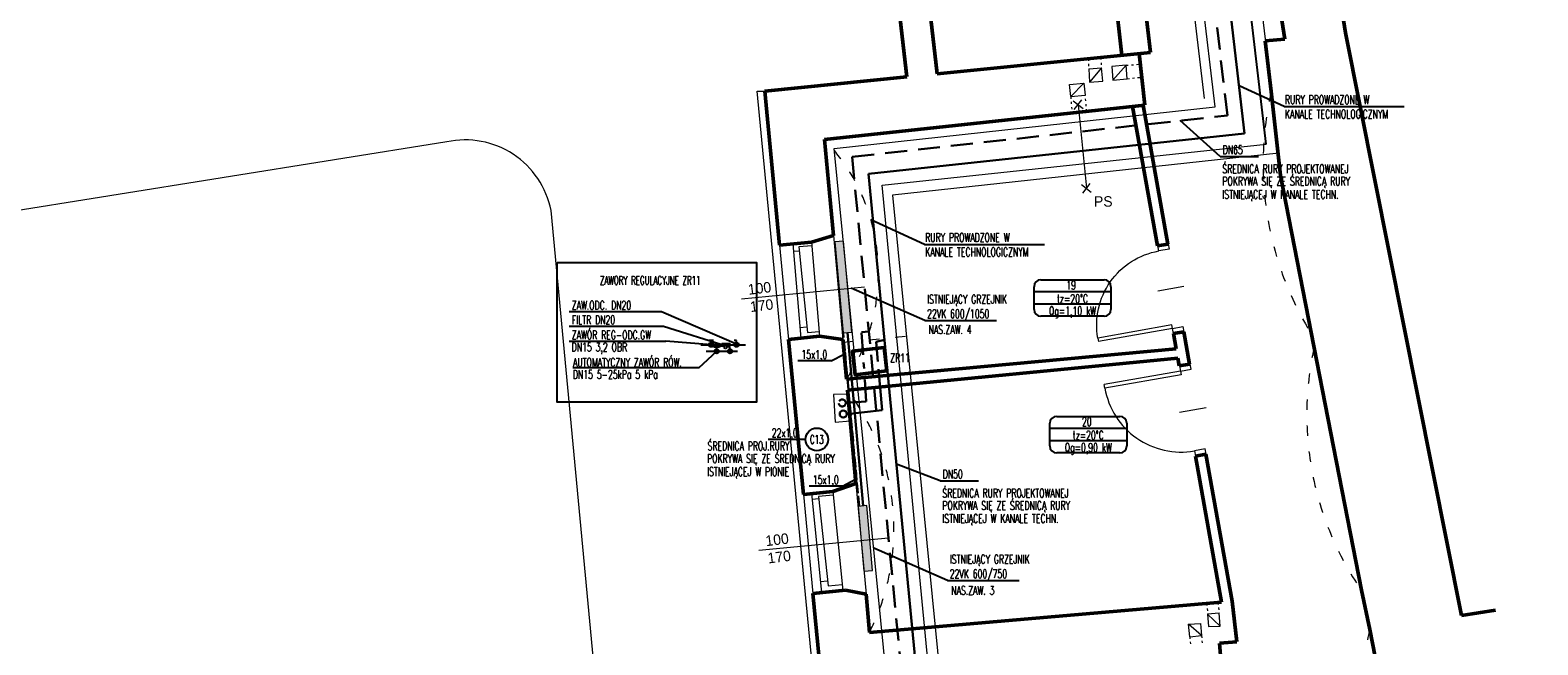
# Model space of a CAD drawing. Header units: millimetres. Extents: x -127811 to -59050, y -244477 to -114521.
# Tile 14 of 30: x -62558 to -60824, y -126873 to -126166. Entities that reach past the tile are written whole.
import ezdxf
from ezdxf.enums import TextEntityAlignment as Align

# ---------------------------------------------------------------- set-up
doc = ezdxf.new("R2010")
doc.units = ezdxf.units.MM
doc.header["$MEASUREMENT"] = 0
for name, pattern in [('ACAD_ISO02W100', [15, 12, -3]), ('KRESKOWA', [19.05, 12.7, -6.35]), ('XREF$0$ACAD_ISO03W100', [30, 12, -18])]:
    doc.linetypes.add(name, pattern=pattern)
for name, color, linetype, lineweight in [('grzejniki', 142, 'Continuous', 0), ('XREF$0$arch C', 8, 'Continuous', 13), ('XREF$0$arch drzwi', 8, 'Continuous', 13), ('XREF$0$arch kanaly co', 8, 'Continuous', 13), ('XREF$0$arch N', 8, 'XREF$0$ACAD_ISO03W100', 13), ('XREF$0$arch P', 8, 'Continuous', 50), ('XREF$0$opis', 8, 'Continuous', 0)]:
    doc.layers.add(name, color=color, linetype=linetype, lineweight=lineweight)
for name, color, linetype in [('TM_co ewen. zasilanie', 172, 'Continuous'), ('TM_co ewent powrot', 172, 'ACAD_ISO02W100'), ('TM_co istn powrot', 84, 'ACAD_ISO02W100'), ('TM_co istn zasilanie', 84, 'Continuous'), ('TM_co odbiorniki', 7, 'Continuous'), ('TM_co odnosniki', 1, 'Continuous'), ('TM_co opis', 2, 'Continuous'), ('TM_co powrot', 240, 'ACAD_ISO02W100'), ('TM_co urzadzenia', 7, 'Continuous'), ('TM_co zasilanie', 240, 'Continuous'), ('TM_odnosniki', 1, 'Continuous'), ('TM_opis', 2, 'Continuous'), ('XREF', 8, 'Continuous')]:
    doc.layers.add(name, color=color, linetype=linetype)
doc.styles.add('TM', font='romans.shx', dxfattribs={"width": 0.65})
doc.styles.add('XREF$0$Standard', font='txt')

# ---------------------------------------------------------------- blocks, each defined once
blk = doc.blocks.new('XREF$0$A$C5C5B553C')
at = {"layer": 'XREF$0$arch drzwi', "color": 0}
for p, q in [((0, 0), (0, -12)), ((6, 0), (0, 0)), ((6, -12), (6, 0)), ((51, 9), (51, -21)), ((96, 0), (96, -12)), ((102, 0), (96, 0)), ((102, -12), (102, 0)), ((0, -12), (6, -12)), ((6, -12), (6, -97.9)), ((6, -12), (10, -12)), ((10, -12), (10, -98)), ((96, -12), (102, -12)), ((10, -98), (6, -98))]:
    blk.add_line(p, q, dxfattribs=at)
blk.add_arc((10, -12), 86, 270, 0.0003, dxfattribs=at)
blk = doc.blocks.new('XREF')
at = {"layer": 'XREF$0$arch C'}
for p, q in [((-61297.6, -126206.1), (-61314.1, -126207.5)), ((-61297.6, -126206.1), (-61312.9, -126223.2)), ((-61296.3, -126221.5), (-61297.6, -126206.1)), ((-61340.6, -126210.3), (-61325.9, -126208.9)), ((-61340.6, -126210.3), (-61339.7, -126225.3)), ((-61325.9, -126208.9), (-61339.7, -126225.3)), ((-61324.3, -126224.3), (-61325.9, -126208.9)), ((-61314.1, -126207.5), (-61312.9, -126223.2)), ((-61312.9, -126223.2), (-61296.3, -126221.5)), ((-61603.2, -127473.6), (-61721.8, -126235.9)), ((-61721.8, -126235.9), (-61713.2, -126236)), ((-61362.6, -126228.1), (-61346.3, -126226.7)), ((-61361.4, -126242.1), (-61362.6, -126228.1)), ((-61361.4, -126242.1), (-61346.3, -126226.7)), ((-61361.4, -126242.1), (-61344.9, -126240.3)), ((-61346.3, -126226.7), (-61344.9, -126240.3)), ((-61339.7, -126225.3), (-61324.3, -126224.3)), ((-62078.8, -126294.2), (-62995.6, -126440.6)), ((-61870.8, -127303.9), (-61959, -126372.9)), ((-61696.3, -126413), (-61685.9, -126521.5)), ((-61680.8, -126411.5), (-61671.9, -126519.9)), ((-61658.9, -126413.6), (-61674, -126414.7)), ((-61659.3, -126409.3), (-61650.1, -126517.5)), ((-61634.3, -126401.7), (-61623.4, -126521.3)), ((-61680.1, -126420), (-61673.5, -126419.4)), ((-61674, -126414.7), (-61664.2, -126513.4)), ((-61740.1, -126474.6), (-61598.4, -126461)), ((-61672.9, -126507.7), (-61664.8, -126506.9)), ((-61664.2, -126513.4), (-61650.6, -126512.3)), ((-61617.7, -126584.1), (-61634.2, -126584.8)), ((-61634.2, -126584.8), (-61632.2, -126616.6)), ((-61632.2, -126616.6), (-61614.9, -126615.1)), ((-61608.3, -126686.9), (-61596.7, -126814.4)), ((-61668.8, -126699.7), (-61657.9, -126813.4)), ((-61659.3, -126698.7), (-61647.9, -126812.5)), ((-61651.1, -126704.6), (-61658.6, -126705.4)), ((-61634.5, -126700.3), (-61651.4, -126701.8)), ((-61651.4, -126701.8), (-61640.3, -126804.8)), ((-61634.9, -126696.4), (-61623.5, -126810)), ((-61719.9, -126763.7), (-61570.8, -126749.5)), ((-61649.2, -126799.9), (-61641, -126799)), ((-61640.3, -126804.8), (-61624.2, -126803.1)), ((-61225.9, -126848.9), (-61212.2, -126847.9)), ((-61212.2, -126847.9), (-61210.9, -126862)), ((-61190.7, -126836.2), (-61203.9, -126837.1)), ((-61203.9, -126837.1), (-61202.9, -126851.6)), ((-61203.9, -126837.1), (-61189.4, -126851.2)), ((-61189.4, -126851.2), (-61190.7, -126836.2)), ((-61224.5, -126863.2), (-61225.9, -126848.9)), ((-61210.9, -126862), (-61225.9, -126848.9)), ((-61224.5, -126863.2), (-61210.9, -126862)), ((-61202.9, -126851.6), (-61189.4, -126851.2))]:
    blk.add_line(p, q, dxfattribs=at)
blk.add_arc((-62057.6, -126392.4), 100.5, 11.1814, 102.172, dxfattribs=at)
at = {"layer": 'XREF$0$arch kanaly co'}
for p, q in [((-61243.8, -125287.3), (-61122.2, -126307.2)), ((-61136.4, -126296.6), (-61253.2, -125301.2)), ((-61195.3, -126253.7), (-61293.8, -125423.1)), ((-61302.6, -125437.3), (-61208, -126244.4)), ((-61633.3, -126301.6), (-61195.3, -126253.7)), ((-61358.4, -126247), (-61347.2, -126255.7)), ((-61357.2, -126257), (-61348.4, -126245.8)), ((-61352.8, -126251.4), (-61343.3, -126347.5)), ((-61510.7, -127544.9), (-61633.3, -126301.6)), ((-61578.2, -126343.8), (-61136.4, -126296.6)), ((-61122.2, -126307.2), (-61566.2, -126355.6)), ((-61439.3, -127787.2), (-61578.2, -126343.8)), ((-61348.8, -126343.2), (-61337.7, -126351.9)), ((-61347.6, -126353.1), (-61338.9, -126342)), ((-61566.2, -126355.6), (-61426.7, -127774.6))]:
    blk.add_line(p, q, dxfattribs=at)
at = {"layer": 'XREF$0$arch N', "linetype": 'XREF$0$ACAD_ISO03W100', "ltscale": 0.2}
for p, q in [((-61341.2, -126198.6), (-61340.6, -126210.3)), ((-61327.1, -126197.2), (-61325.9, -126208.9)), ((-61297.6, -126206.1), (-61281.3, -126204.7)), ((-61296.3, -126221.5), (-61279.7, -126219.7)), ((-61342.8, -126259), (-61344.9, -126240.3)), ((-61361.4, -126242.1), (-61359.7, -126260.8)), ((-61204.8, -126824.9), (-61203.9, -126837.1)), ((-61191.8, -126823.8), (-61190.9, -126836.2)), ((-61224.5, -126863.2), (-61223.4, -126873.8)), ((-61210.9, -126862), (-61210, -126872.6))]:
    blk.add_line(p, q, dxfattribs=at)
at = {"layer": 'XREF$0$arch N', "linetype": 'XREF$0$ACAD_ISO03W100'}
blk.add_line((-61623.1, -126524.6), (-61550.3, -126517.5), dxfattribs=at)
for centre, radius, start, end in [((-60767, -126319.4), 373.1, 167.1012, 211.6869), ((-61803.9, -126445), 221.4, 326.5133, 43.9027), ((-60734.2, -126607.8), 355.7, 167.5176, 214.5905), ((-61829.6, -126739.3), 265, 333.3458, 37.0703), ((-60702.6, -126938.1), 325.4, 165.2246, 216.7991)]:
    blk.add_arc(centre, radius, start, end, dxfattribs=at)
at = {"layer": 'XREF$0$arch P'}
for p, q in [((-61115.1, -126175.9), (-61162.6, -125869.4)), ((-61298.1, -125951.4), (-61269.5, -126191.4)), ((-61577.3, -125983.5), (-61549.7, -126219.5)), ((-61045.5, -126168.9), (-61074.1, -125984.4)), ((-61302.5, -126194.7), (-61324.2, -126004.1)), ((-61515.1, -126216), (-61536.7, -126028.3)), ((-60911.9, -126838.9), (-61045.5, -126168.9)), ((-61137.6, -126178.1), (-61115.1, -126175.9)), ((-61130.7, -126236.1), (-61137.6, -126178.1)), ((-61515.1, -126216), (-61269.5, -126191.4)), ((-61282.6, -126192.7), (-61276.3, -126251.8)), ((-61713.2, -126236), (-61549.7, -126219.5)), ((-61696.3, -126413), (-61713.2, -126236)), ((-61130.7, -126236.1), (-61120.1, -126332.9)), ((-61276.3, -126251.8), (-61644.4, -126291.5)), ((-61290.3, -126253.3), (-61261.4, -126413.7)), ((-61249.5, -126411.6), (-61278.1, -126252)), ((-61644.4, -126291.5), (-61634.3, -126401.7)), ((-61027, -126809.7), (-61120.1, -126332.9)), ((-61696.3, -126413), (-61659.3, -126409.3)), ((-61659.3, -126409.3), (-61634.3, -126401.7)), ((-61261.4, -126413.7), (-61249.5, -126411.6)), ((-61685.9, -126521.5), (-61650.1, -126517.5)), ((-61650.1, -126517.5), (-61623.4, -126521.3)), ((-61243.3, -126514.6), (-61231.4, -126512.5)), ((-61243.3, -126514.6), (-61240.1, -126532.3)), ((-61224.7, -126549.6), (-61231.4, -126512.5)), ((-61668.8, -126699.7), (-61685.9, -126521.5)), ((-61623.4, -126521.3), (-61619.2, -126567.2)), ((-61619.2, -126567.2), (-61240.1, -126532.3)), ((-61238.2, -126542.9), (-61618.1, -126579.5)), ((-61238.2, -126542.9), (-61236.6, -126551.8)), ((-61236.6, -126551.8), (-61224.7, -126549.6)), ((-61618.1, -126579.5), (-61608.3, -126686.9)), ((-61218, -126655.6), (-61206, -126653.4)), ((-61218, -126655.6), (-61187.8, -126823.5)), ((-61175.7, -126822.4), (-61206, -126653.4)), ((-61634.9, -126696.4), (-61608.3, -126686.9)), ((-61668.8, -126699.7), (-61634.9, -126696.4)), ((-61657.9, -126813.4), (-61620.2, -126809.7)), ((-61620.2, -126809.7), (-61596.7, -126814.4)), ((-61027, -126809.7), (-61017.3, -126855.1)), ((-61640.7, -126992.1), (-61657.9, -126813.4)), ((-61596.7, -126814.4), (-61592.7, -126858.2)), ((-61592.7, -126858.2), (-61187.8, -126823.5)), ((-61175.7, -126822.4), (-61170.5, -126869)), ((-60872.8, -126832.8), (-60911.9, -126838.9)), ((-60824.1, -127847.6), (-61017.3, -126855.1)), ((-61170.5, -126869), (-61190.4, -126870.8)), ((-61182.3, -126960.1), (-61190.4, -126870.9))]:
    blk.add_line(p, q, dxfattribs=at)
at = {"layer": 'XREF$0$arch drzwi', "linetype": 'Continuous'}
for p, xscale, yscale, zscale, rotation in [((-61231.4, -126512.5), -1.004871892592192, 1.004871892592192, 1.004871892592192, 280.0192697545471), ((-61224.1, -126549.6), 1.033855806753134, 1.033855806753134, 1.033855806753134, 280.0192697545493)]:
    blk.add_blockref('XREF$0$A$C5C5B553C', p, dxfattribs=dict(at, xscale=xscale, yscale=yscale, zscale=zscale, rotation=rotation))
at = {"layer": 'XREF$0$arch kanaly co', "insert": (-61323.9, -126362.7), "char_height": 12, "attachment_point": 5, "style": 'XREF$0$Standard'}
blk.add_mtext_dynamic_manual_height_columns('PS', width=71.788, gutter_width=12.5, heights=[0], dxfattribs=at)
at = {"layer": 'XREF$0$opis', "char_height": 12, "attachment_point": 5, "rotation": 6.9733, "style": 'XREF$0$Standard'}
for insert in [(-61718, -126472.5), (-61697.8, -126761.6)]:
    blk.add_mtext_dynamic_manual_height_columns('100\\P170', width=71.788, gutter_width=12.5, heights=[0], dxfattribs=dict(at, insert=insert))
blk = doc.blocks.new('A$C32620657')
at = {"layer": 'TM_odnosniki'}
for p, q in [((-12840.7, 45310.9), (-12840.7, 45363)), ((-12824.7, 45379), (-12679.7, 45379)), ((-12663.7, 45363), (-12663.7, 45310.9)), ((-12663.7, 45351), (-12840.7, 45351)), ((-12663.7, 45323), (-12840.7, 45323)), ((-12663.7, 45323), (-12840.7, 45323)), ((-12663.7, 45323), (-12840.7, 45323)), ((-12679.7, 45294.9), (-12824.7, 45294.9))]:
    blk.add_line(p, q, dxfattribs=at)
for centre, start, end in [((-12824.7, 45363), 90, 180), ((-12679.7, 45363), 360, 90), ((-12824.7, 45310.9), 180, 270), ((-12679.7, 45310.9), 270, 360)]:
    blk.add_arc(centre, 16, start, end, dxfattribs=at)

msp = doc.modelspace()

# ---------------------------------------------------------------- hatches: boundary and pattern name
at = {"layer": 'grzejniki'}
h = msp.add_hatch(color=256, dxfattribs=at)
h.dxf.hatch_style = 1
h.paths.add_polyline_path([(-61632.7, -126409.1), (-61623.2, -126513.7), (-61613.2, -126512.8), (-61622.8, -126408.2)])
h = msp.add_hatch(color=256, dxfattribs=at)
h.dxf.hatch_style = 1
h.paths.add_polyline_path([(-61632.7, -126409.1), (-61623.2, -126513.7), (-61613.2, -126512.8), (-61622.8, -126408.2)])
h = msp.add_hatch(color=256, dxfattribs=at)
h.dxf.hatch_style = 1
h.paths.add_polyline_path([(-61605.9, -126713.3), (-61599.1, -126788), (-61589.2, -126787.1), (-61596, -126712.4)])
h = msp.add_hatch(color=256, dxfattribs=at)
h.dxf.hatch_style = 1
h.paths.add_polyline_path([(-61605.9, -126713.3), (-61599.1, -126788), (-61589.2, -126787.1), (-61596, -126712.4)])

# ---------------------------------------------------------------- linework, layer by layer
for points in [[(-61632.7, -126409.1), (-61623.2, -126513.7), (-61613.2, -126512.8), (-61622.8, -126408.2)], [(-61632.7, -126409.1), (-61623.2, -126513.7), (-61613.2, -126512.8), (-61622.8, -126408.2)], [(-61605.9, -126713.3), (-61599.1, -126788), (-61589.2, -126787.1), (-61596, -126712.4)], [(-61605.9, -126713.3), (-61599.1, -126788), (-61589.2, -126787.1), (-61596, -126712.4)]]:
    msp.add_lwpolyline(points, close=True, dxfattribs=at)
at = {"layer": 'TM_co ewen. zasilanie', "lineweight": 30}
msp.add_circle((-61623, -126607.1), 4.03, dxfattribs=at)
at = {"layer": 'TM_co ewent powrot', "lineweight": 30}
msp.add_circle((-61624.1, -126594.4), 4.03, dxfattribs=at)
at = {"layer": 'TM_co istn powrot', "lineweight": 30}
msp.add_line((-61604.8, -126713.2), (-61623, -126513.7), dxfattribs=at)
at = {"layer": 'TM_co istn zasilanie', "lineweight": 30}
msp.add_line((-61599.9, -126712.8), (-61618, -126513.2), dxfattribs=at)
at = {"layer": 'TM_co odbiorniki', "ltscale": 10}
for points in [[(-61753.2, -126530), (-61755.7, -126530)], [(-61753.2, -126532.5), (-61753.2, -126530)], [(-61745.7, -126522.5), (-61748.2, -126522.5)], [(-61745.7, -126525), (-61745.7, -126522.5)]]:
    msp.add_lwpolyline(points, dxfattribs=at)
for centre in [(-61753.2, -126535), (-61745.7, -126527.5)]:
    msp.add_ellipse(centre, major_axis=(2.5, 0), ratio=1, dxfattribs=at)
at = {"layer": 'TM_co odnosniki'}
for p, q in [((-61115.9, -126253.5), (-61167.7, -126229.8)), ((-61115.9, -126253.5), (-60977.8, -126253.5)), ((-61189.4, -126311, 54.8), (-61235.4, -126269.7)), ((-61189.4, -126311, 54.8), (-61145.3, -126311, 40.4)), ((-61529.5, -126412.1), (-61591.2, -126383.7)), ((-61529.5, -126412.1), (-61391.4, -126412.1)), ((-61529.1, -126499.7), (-61613.7, -126462.5)), ((-61938.2, -126489.3), (-61832.1, -126489.3)), ((-61832.1, -126489.3), (-61743.2, -126527.5)), ((-61529.1, -126499.7), (-61446.7, -126499.7)), ((-61938.2, -126506.1), (-61829.5, -126506.1)), ((-61829.5, -126506.1), (-61756.4, -126529)), ((-61938.2, -126523.3), (-61827.1, -126523.3)), ((-61774.8, -126527.5), (-61827.1, -126523.3)), ((-61789, -126554.1), (-61768.5, -126535)), ((-61759.5, -126527.5), (-61786.6, -126527.5)), ((-61636.8, -126546.1), (-61675.2, -126546.1)), ((-61636.8, -126546.1), (-61621.9, -126538.1)), ((-61789, -126554.1), (-61934, -126554.1)), ((-61666.4, -126636.3), (-61709.3, -126636.3)), ((-61511.4, -126683.9, 54.8), (-61561.7, -126664.7)), ((-61623.7, -126690.2), (-61662, -126690.2)), ((-61623.7, -126690.2), (-61608.8, -126682.2)), ((-61511.4, -126683.9, 54.8), (-61467.3, -126683.9, 40.4)), ((-61503.2, -126798.7), (-61587.8, -126761.5)), ((-61503.2, -126798.7), (-61420.8, -126798.7))]:
    msp.add_line(p, q, dxfattribs=at)
msp.add_lwpolyline([(-61951.9, -126433), (-61722.7, -126433), (-61722.7, -126593.3), (-61951.9, -126593.3)], close=True, dxfattribs=at)
msp.add_circle((-61653.4, -126636.3), 13, dxfattribs=at)
at = {"layer": 'TM_co powrot', "linetype": 'KRESKOWA', "lineweight": 30, "ltscale": 2}
for p, q in [((-61181.1, -126263.7), (-61292.1, -125320.6)), ((-61612.7, -126311.4), (-61181.1, -126263.7)), ((-61469, -127815.9), (-61612.7, -126311.4)), ((-61601.9, -126513.1), (-61593.5, -126512.3)), ((-61600.1, -126539.2), (-61601.9, -126513.1)), ((-61596.4, -126592.6), (-61599.5, -126547.8)), ((-61620.1, -126594.4), (-61596.4, -126592.6))]:
    msp.add_line(p, q, dxfattribs=at)
at = {"layer": 'TM_co powrot', "ltscale": 3}
msp.add_line((-61780.4, -126535), (-61740.5, -126535), dxfattribs=at)
at = {"layer": 'TM_co urzadzenia'}
for p, q in [((-61762.4, -126529), (-61762.4, -126526)), ((-61762.4, -126526), (-61753.4, -126526)), ((-61759.4, -126529), (-61762.4, -126529)), ((-61760.2, -126530.5), (-61759.4, -126529)), ((-61757.9, -126532), (-61760.2, -126530.5)), ((-61756.4, -126529), (-61757.9, -126532)), ((-61753.4, -126529), (-61756.4, -126529)), ((-61753.4, -126526), (-61753.4, -126529))]:
    msp.add_line(p, q, dxfattribs=at)
at = {"layer": 'TM_co urzadzenia', "ltscale": 10}
for points in [[(-61772.3, -126522.5), (-61777.3, -126522.5)], [(-61774.8, -126525), (-61774.8, -126522.5)], [(-61763.5, -126528.7), (-61773.5, -126528.7), (-61771, -126530), (-61766, -126530), (-61763.5, -126528.7), (-61766, -126527.5), (-61771, -126527.5), (-61773.5, -126528.7)], [(-61768.5, -126532.5), (-61768.5, -126530)]]:
    msp.add_lwpolyline(points, dxfattribs=at)
for centre, major_axis in [((-61774.8, -126527.5), (0, -2.5)), ((-61768.5, -126535), (0, 2.5))]:
    msp.add_ellipse(centre, major_axis=major_axis, ratio=1, dxfattribs=at)
at = {"layer": 'TM_co zasilanie', "lineweight": 30}
for p, q in [((-61271.2, -125333.3), (-61161.4, -126284.5)), ((-61271.2, -125333.3), (-61161.4, -126284.5)), ((-61161.4, -126284.5), (-61593.9, -126330.8)), ((-61593.9, -126330.8), (-61452.5, -127798)), ((-61575.5, -126521.8), (-61585.2, -126524.1)), ((-61585.2, -126524.1), (-61583.2, -126546.8)), ((-61582.4, -126555.4), (-61578.2, -126602.7)), ((-61578.2, -126602.7), (-61618.9, -126607.1))]:
    msp.add_line(p, q, dxfattribs=at)
at = {"layer": 'TM_co zasilanie', "ltscale": 3}
msp.add_line((-61786.6, -126527.5), (-61735.3, -126527.5), dxfattribs=at)
at = {"layer": 'TM_opis', "color": 161, "lineweight": 50}
msp.add_lwpolyline([(-61572.7, -126557.6), (-61609.3, -126561.9), (-61612.4, -126535), (-61575.8, -126530.8)], close=True, dxfattribs=at)
at = {"layer": 'XREF'}
msp.add_line((-61136.4, -126296.6), (-61253.2, -125301.2), dxfattribs=at)

# ---------------------------------------------------------------- block references
at = {"layer": 'TM_odnosniki', "xscale": 0.5, "yscale": 0.5, "zscale": 0.5}
for p in [(-54983.2, -149142.2), (-54965.1, -149299.3)]:
    msp.add_blockref('A$C32620657', p, dxfattribs=at)
at = {"layer": 'XREF'}
msp.add_blockref('XREF', (0, 0), dxfattribs=at)

# ---------------------------------------------------------------- texts
at = {"layer": 'TM_co opis', "style": 'TM', "width": 0.65}
for s, p in [('DN65', (-61186.6, -126308.3, 57.2)), ('ŚREDNICA RURY PROJEKTOWANEJ', (-61187, -126330.2, 2.4)), ('POKRYWA SIĘ ZE ŚREDNICĄ RURY ', (-61187, -126344.4, 2.4)), ('ISTNIEJĄCEJ W KANALE TECHN.', (-61187, -126359.5, 2.4)), ('ŚREDNICA PROJ.RURY ', (-61779, -126648.9, 2.4)), ('POKRYWA SIĘ ZE ŚREDNICĄ RURY ', (-61779.5, -126663.4, 2.4)), ('ISTNIEJĄCEJ W PIONIE', (-61779.5, -126678.4, 2.4)), ('DN50', (-61508.6, -126681.2, 57.2)), ('ŚREDNICA RURY PROJEKTOWANEJ', (-61509, -126703.1, 2.4)), ('POKRYWA SIĘ ZE ŚREDNICĄ RURY ', (-61509, -126717.3, 2.4)), ('ISTNIEJĄCEJ W KANALE TECHN.', (-61509, -126732.3, 2.4))]:
    msp.add_text(s, height=10, dxfattribs=at).set_placement(p)
at = {"layer": 'TM_co opis', "style": 'TM', "width": 0.6}
msp.add_text('ZAWORY REGULACYJNE ZR11', height=10, rotation=360, dxfattribs=at).set_placement((-61844.9, -126453.4), align=Align.MIDDLE_CENTER)
msp.add_text('C13', height=10, dxfattribs=at).set_placement((-61653.4, -126636.3), align=Align.MIDDLE_CENTER)
at = {"layer": 'TM_opis', "style": 'TM', "width": 0.65}
for s, p in [('RURY PROWADZONE W ', (-61115, -126250.6)), ('KANALE TECHNOLOGICZNYM', (-61115, -126267.2)), ('RURY PROWADZONE W ', (-61528.7, -126409.1)), ('KANALE TECHNOLOGICZNYM', (-61528.7, -126425.8)), ('ISTNIEJĄCY GRZEJNIK ', (-61526.5, -126480.2)), ('22VK 600/1050 ', (-61526.5, -126496.8)), ('NAS.ZAW. 4', (-61524.9, -126515)), ('15x1,0', (-61671.1, -126543.6)), ('ZR11', (-61568.9, -126547.6)), ('22x1,0', (-61705.2, -126633.8)), ('15x1,0', (-61657.9, -126687.7)), ('ISTNIEJĄCY GRZEJNIK ', (-61500.5, -126779.1)), ('22VK 600/750 ', (-61500.5, -126795.8)), ('NAS.ZAW. 3', (-61498.7, -126814.9))]:
    msp.add_text(s, height=10, dxfattribs=at).set_placement(p)
for s, p in [('19', (-61360.9, -126463.9)), ('Qg=1,10 kW', (-61359.3, -126493.5)), ('tz=20%%DC', (-61359.3, -126479.5)), ('20', (-61342.8, -126620.9)), ('Qg=0,90 kW', (-61341.2, -126650.6)), ('tz=20%%DC', (-61341.2, -126636.5))]:
    msp.add_text(s, height=10, dxfattribs=at).set_placement(p, align=Align.CENTER)
for s, p in [('ZAW.ODC. DN20', (-61935.1, -126487.1)), ('FILTR DN20', (-61935.1, -126503.9)), ('ZAWÓR REG-ODC.GW  ', (-61935.1, -126521.2)), ('DN15 3,2 OBR', (-61935.3, -126535.1)), ('AUTOMATYCZNY ZAWÓR RÓW. ', (-61933.7, -126552.7)), ('DN15 5-25kPa 5 kPa', (-61933.9, -126566.6))]:
    msp.add_text(s, height=10, rotation=360, dxfattribs=at).set_placement(p)

doc.saveas('drawing.dxf')
